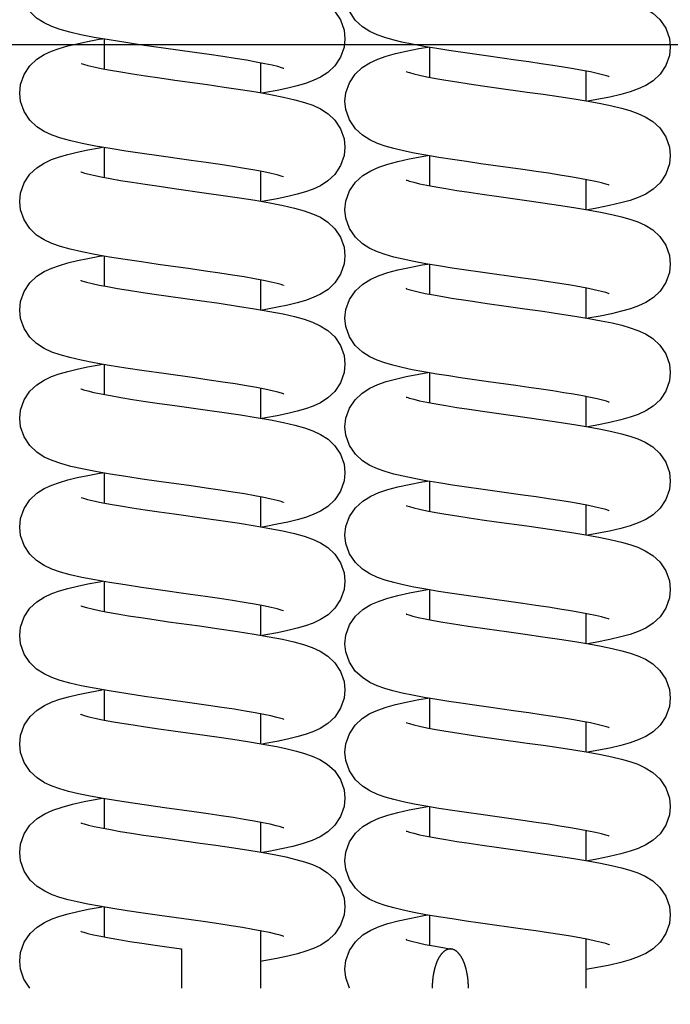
# Model space of a CAD drawing. Header units: millimetres. Extents: x 132157 to 155303, y 33763 to 45643.
# Tile 77 of 256: x 140750 to 140783, y 40535 to 40585. Entities that reach past the tile are written whole.
import ezdxf

# ---------------------------------------------------------------- set-up
doc = ezdxf.new("R2010")
doc.units = ezdxf.units.MM
doc.header["$LTSCALE"] = 20
doc.header["$PDMODE"] = 35
doc.header["$PDSIZE"] = 10
doc.linetypes.add('ČÁRKOVANÁ2', pattern=[9.525, 6.35, -3.175])
for name, color, linetype in [('KOTY', 7, 'Continuous'), ('PŘEJEZD', 7, 'ČÁRKOVANÁ2'), ('ROŠT', 96, 'Continuous')]:
    doc.layers.add(name, color=color, linetype=linetype)
doc.styles.get("Standard").update_dxf_attribs({"font": 'arial.ttf'})
doc.dimstyles.get("Standard").update_dxf_attribs({"dimscale": 20, "dimtxt": 3, "dimasz": 3, "dimexe": 1, "dimexo": 0, "dimgap": 1.5, "dimtad": 1, "dimdsep": 46, "dimtxsty": 'Standard', "dimcen": 0, "dimdle": 1, "dimclrd": 256, "dimclre": 256, "dimclrt": 256, "dimaunit": 1, "dimadec": 0, "dimazin": 0, "dimtfac": 0.6, "dimtmove": 0, "dimatfit": 3, "dimfxl": 0, "dimtolj": 1, "dimarcsym": 0})

# ---------------------------------------------------------------- blocks, each defined once
blk = doc.blocks.new('*D529')
at = {"layer": 'Defpoints', "color": 0, "ltscale": 0.5}
for p in [(139486.503, 40683.925), (140853.17, 40683.925), (140853.17, 40069.259)]:
    blk.add_point(p, dxfattribs=at)
at = {"layer": 'KOTY', "lineweight": -2, "ltscale": 0.5}
for p, q in [((140853.17, 40683.925), (139466.503, 40683.925)), ((139486.503, 40129.259), (139486.503, 40623.925)), ((140853.17, 40069.259), (139466.503, 40069.259))]:
    blk.add_line(p, q, dxfattribs=at)
at = {"layer": 'KOTY', "ltscale": 0.5}
for points in [[(139476.503, 40623.925), (139496.503, 40623.925), (139486.503, 40683.925)], [(139476.503, 40129.259), (139496.503, 40129.259), (139486.503, 40069.259)]]:
    blk.add_solid(points, dxfattribs=at)
at = {"layer": 'KOTY', "ltscale": 0.5, "insert": (139418.543, 40376.592), "char_height": 60, "attachment_point": 5, "rotation": 90}
blk.add_mtext('\\A1;TYČ 922', dxfattribs=at)

msp = doc.modelspace()

# ---------------------------------------------------------------- linework, layer by layer
at = {"layer": 'PŘEJEZD', "ltscale": 0.5}
for p, q in [((140754.1698, 40584.2243), (140754.1698, 40582.6935)), ((140770.8365, 40583.8027), (140770.8365, 40582.2721)), ((140762.1698, 40583.0106), (140762.1698, 40581.48)), ((140778.8365, 40582.5895), (140778.8365, 40581.0593)), ((140754.1698, 40578.6691), (140754.1698, 40577.1382)), ((140770.8365, 40578.2471), (140770.8365, 40576.7167)), ((140775.6213, 40577.543), (140773.4605, 40577.8458)), ((140762.1698, 40577.4553), (140762.1698, 40575.9245)), ((140778.8365, 40577.0342), (140778.8365, 40575.5041)), ((140754.1698, 40573.1137), (140754.1698, 40571.5829)), ((140770.8365, 40572.6918), (140770.8365, 40571.1615)), ((140775.6148, 40571.9885), (140773.4504, 40572.2919)), ((140762.1698, 40571.9), (140762.1698, 40570.369)), ((140778.8365, 40571.4789), (140778.8365, 40569.9485)), ((140754.1698, 40567.5584), (140754.1698, 40566.0275)), ((140770.8365, 40567.1367), (140770.8365, 40565.6061)), ((140762.1698, 40566.3446), (140762.1698, 40564.814)), ((140778.8365, 40565.9235), (140778.8365, 40564.3933)), ((140754.1698, 40562.0031), (140754.1698, 40560.4722)), ((140770.8365, 40561.5811), (140770.8365, 40560.0507)), ((140775.6209, 40560.877), (140773.4599, 40561.1799)), ((140762.1698, 40560.7893), (140762.1698, 40559.2585)), ((140778.8365, 40560.3682), (140778.8365, 40558.8381)), ((140754.1698, 40556.4476), (140754.1698, 40554.9169)), ((140770.8365, 40556.0258), (140770.8365, 40554.4955)), ((140775.6144, 40555.3226), (140773.4498, 40555.626)), ((140762.1698, 40555.234), (140762.1698, 40553.703)), ((140778.8365, 40554.8129), (140778.8365, 40553.2825)), ((140754.1698, 40550.8924), (140754.1698, 40549.3612)), ((140770.8365, 40550.4707), (140770.8365, 40548.9401)), ((140762.1698, 40549.6787), (140762.1698, 40548.1483)), ((140778.8365, 40549.2575), (140778.8365, 40547.7273)), ((140754.1698, 40545.3358), (140754.1698, 40543.806)), ((140770.8365, 40544.9151), (140770.8365, 40543.3847)), ((140775.6205, 40544.2111), (140773.4593, 40544.514)), ((140762.1698, 40544.1235), (140762.1698, 40542.5938)), ((140778.8365, 40543.7022), (140778.8365, 40542.1721)), ((140754.1698, 40539.7813), (140754.1698, 40538.2508)), ((140770.8365, 40539.3598), (140770.8365, 40537.8295)), ((140775.614, 40538.6567), (140773.4492, 40538.9601)), ((140762.1698, 40538.5684), (140762.1698, 40535.6369)), ((140778.8365, 40538.1469), (140778.8365, 40535.6369))]:
    msp.add_line(p, q, dxfattribs=at)
for points in [[(140757.4603, 40587.7293), (140759.0421, 40587.508), (140760.0488, 40587.3652), (140760.999, 40587.2247), (140761.8703, 40587.087), (140762.65, 40586.9517), (140763.3295, 40586.8183), (140763.9091, 40586.6857), (140764.4029, 40586.5494), (140764.8363, 40586.3988), (140765.2354, 40586.216), (140765.6195, 40585.9719), (140765.974, 40585.6404), (140766.267, 40585.2045), (140766.4536, 40584.6873), (140766.5031, 40584.2407)], [(140771.9529, 40587.6315), (140772.803, 40587.4996), (140773.7812, 40587.357), (140774.7617, 40587.2189), (140775.7186, 40587.0852), (140776.6322, 40586.9558), (140777.4872, 40586.8304), (140778.2734, 40586.7086), (140778.985, 40586.5897), (140779.6209, 40586.4729), (140780.1835, 40586.3565), (140780.6763, 40586.2388), (140781.1108, 40586.1152), (140781.5069, 40585.976), (140781.8891, 40585.8016), (140782.2717, 40585.5615), (140782.6343, 40585.2264), (140782.9359, 40584.7786), (140783.123, 40584.2534), (140783.1698, 40583.8193)], [(140758.7953, 40583.5421), (140757.2121, 40583.7635), (140756.215, 40583.9053), (140755.2759, 40584.0447), (140754.416, 40584.1813), (140753.6471, 40584.3157), (140752.9768, 40584.4482), (140752.4045, 40584.5803), (140751.9157, 40584.7166), (140751.4848, 40584.868), (140751.0867, 40585.0529), (140750.7037, 40585.3001), (140750.3521, 40585.635), (140750.064, 40586.0722), (140749.8827, 40586.5873), (140749.8365, 40587.0188)], [(140771.8218, 40583.6419), (140771.2078, 40583.7394), (140770.5443, 40583.8525), (140769.949, 40583.9642), (140769.4213, 40584.0756), (140768.9552, 40584.1889), (140768.5384, 40584.3092), (140768.1519, 40584.4466), (140767.7739, 40584.6206), (140767.3924, 40584.862), (140767.0299, 40585.2005), (140766.73, 40585.6521), (140766.5468, 40586.1784), (140766.5031, 40586.5975)], [(140749.8365, 40581.463), (140749.8824, 40581.8929), (140750.0653, 40582.4123), (140750.36, 40582.8562), (140750.7157, 40583.1909), (140751.0935, 40583.4326), (140751.4726, 40583.6089), (140751.866, 40583.7496), (140752.2958, 40583.8735), (140752.7776, 40583.9901), (140753.3176, 40584.1033), (140753.9122, 40584.2142), (140754.0723, 40584.2414)], [(140766.5031, 40584.2412), (140766.4592, 40583.8205), (140766.2782, 40583.2997), (140765.9847, 40582.854), (140765.6293, 40582.5174), (140765.2514, 40582.2744), (140764.8721, 40582.0974), (140764.4786, 40581.9562), (140764.0487, 40581.8319), (140763.5666, 40581.7151), (140763.0267, 40581.6018), (140762.4331, 40581.491), (140762.2676, 40581.4629)], [(140766.5031, 40581.0417), (140766.5503, 40581.4773), (140766.7294, 40581.9859), (140767.0165, 40582.4229), (140767.3751, 40582.764), (140767.7711, 40583.0172), (140768.1809, 40583.2041), (140768.6118, 40583.353), (140769.0901, 40583.485), (140769.6426, 40583.6121), (140770.2867, 40583.7398), (140770.739, 40583.8193)], [(140773.8486, 40583.3465), (140773.1335, 40583.4477), (140772.4204, 40583.5515), (140771.8218, 40583.6419)], [(140783.1698, 40583.8199), (140783.124, 40583.3906), (140782.9409, 40582.8704), (140782.6482, 40582.4289), (140782.2945, 40582.0949), (140781.9155, 40581.8517), (140781.5298, 40581.6724), (140781.1193, 40581.5266), (140780.6384, 40581.3906), (140780.0658, 40581.257), (140779.4118, 40581.1265), (140778.9372, 40581.0426)], [(140763.3697, 40582.7189), (140763.3595, 40582.723), (140763.258, 40582.7579), (140763.0575, 40582.8155), (140762.7681, 40582.8867), (140762.3997, 40582.9662), (140761.9587, 40583.0514), (140761.4489, 40583.1413), (140760.8735, 40583.2355), (140760.2359, 40583.3337), (140759.541, 40583.4359), (140758.7953, 40583.5421)], [(140780.019, 40582.3059), (140780.0316, 40582.2998), (140780.0127, 40582.3068), (140779.8959, 40582.3455), (140779.6946, 40582.402), (140779.4189, 40582.469), (140779.0764, 40582.5428), (140778.6736, 40582.6212), (140778.2153, 40582.703), (140777.7058, 40582.7877), (140777.1494, 40582.8749), (140776.5507, 40582.9646), (140775.9149, 40583.0566), (140775.2476, 40583.1509), (140773.8486, 40583.3465)], [(140752.9916, 40582.9748), (140752.9806, 40582.9802), (140752.9871, 40582.9785), (140753.1052, 40582.9389), (140753.3235, 40582.8778), (140753.6309, 40582.804), (140754.0188, 40582.7221), (140754.4821, 40582.6343), (140755.0167, 40582.5417), (140755.6191, 40582.4447), (140756.2849, 40582.3435), (140757.0094, 40582.238), (140757.7866, 40582.128), (140759.4576, 40581.8942)], [(140769.6437, 40582.5606), (140769.6379, 40582.5633), (140769.671, 40582.5508), (140769.8036, 40582.508), (140770.0238, 40582.4478), (140770.3244, 40582.3766), (140770.7009, 40582.2977), (140771.1492, 40582.2129), (140771.6635, 40582.1237), (140772.2372, 40582.0309), (140772.8653, 40581.935), (140773.5439, 40581.8356), (140774.2686, 40581.7326)], [(140759.4576, 40581.8942), (140760.3132, 40581.7715), (140761.1517, 40581.646), (140761.9515, 40581.5182), (140762.6945, 40581.3881), (140763.3598, 40581.2566), (140763.9361, 40581.1236), (140764.4291, 40580.9859), (140764.859, 40580.8344), (140765.2546, 40580.6504), (140765.6358, 40580.4041), (140765.9864, 40580.0706), (140766.274, 40579.6353), (140766.4555, 40579.1231), (140766.5031, 40578.6853)], [(140774.2686, 40581.7326), (140775.832, 40581.514), (140776.6496, 40581.398), (140777.4602, 40581.2791), (140778.2367, 40581.1591), (140778.9563, 40581.0394), (140779.6028, 40580.921), (140780.1716, 40580.8038), (140780.6677, 40580.6857), (140781.1037, 40580.5621), (140781.5007, 40580.4231), (140781.8837, 40580.2491), (140782.2674, 40580.0094), (140782.6316, 40579.6743), (140782.9347, 40579.2257), (140783.1227, 40578.6991), (140783.1698, 40578.264)], [(140756.9668, 40578.2427), (140756.1155, 40578.3644), (140755.277, 40578.4892), (140754.4729, 40578.6166), (140753.7217, 40578.7466), (140753.0428, 40578.879), (140752.4514, 40579.0133), (140751.9445, 40579.1524), (140751.5027, 40579.3056), (140751.0981, 40579.4914), (140750.7091, 40579.7407), (140750.3521, 40580.0796), (140750.0621, 40580.5205), (140749.8818, 40581.0363), (140749.8365, 40581.4635)], [(140773.4605, 40577.8458), (140772.7275, 40577.951), (140772.0078, 40578.058), (140771.312, 40578.1671), (140770.6519, 40578.2781), (140770.0422, 40578.3906), (140769.4918, 40578.5045), (140769.0024, 40578.6212), (140768.5666, 40578.7449), (140768.1679, 40578.8849), (140767.7838, 40579.06), (140767.3999, 40579.301), (140767.0365, 40579.6376), (140766.7348, 40580.0872), (140766.5485, 40580.615), (140766.5031, 40581.0422)], [(140749.8365, 40575.9077), (140749.8825, 40576.3382), (140750.0658, 40576.8581), (140750.3611, 40577.3021), (140750.7173, 40577.6368), (140751.0954, 40577.8783), (140751.4751, 40578.0546), (140751.8694, 40578.1953), (140752.3004, 40578.3194), (140752.7838, 40578.4362), (140753.3254, 40578.5495), (140753.9211, 40578.6604), (140754.0718, 40578.686)], [(140766.5031, 40578.6858), (140766.4593, 40578.2659), (140766.2788, 40577.7455), (140765.9858, 40577.2999), (140765.6308, 40576.9632), (140765.2533, 40576.7201), (140764.8745, 40576.543), (140764.4819, 40576.4019), (140764.0533, 40576.2778), (140763.5728, 40576.1612), (140763.0344, 40576.048), (140762.4418, 40575.9372), (140762.2675, 40575.9075)], [(140763.3477, 40577.1742), (140763.3585, 40577.1688), (140763.354, 40577.1698), (140763.2398, 40577.2083), (140763.0258, 40577.2686), (140762.7224, 40577.3418), (140762.3391, 40577.4231), (140761.8817, 40577.5102), (140761.354, 40577.602), (140760.7595, 40577.6981), (140760.1022, 40577.7983), (140759.3869, 40577.9027), (140758.6197, 40578.0115), (140756.9668, 40578.2427)], [(140766.5031, 40575.4863), (140766.5527, 40575.933), (140766.7401, 40576.4518), (140767.0398, 40576.8948), (140767.4119, 40577.2364), (140767.8185, 40577.4866), (140768.241, 40577.6719), (140768.6957, 40577.8228), (140769.2089, 40577.9588), (140769.7963, 40578.0888), (140770.4568, 40578.2157), (140770.737, 40578.2638)], [(140783.1698, 40578.2645), (140783.1239, 40577.8346), (140782.9398, 40577.3129), (140782.6453, 40576.8702), (140782.2898, 40576.536), (140781.9096, 40576.2932), (140781.5233, 40576.1145), (140781.1127, 40575.9693), (140780.6332, 40575.834), (140780.0612, 40575.7007), (140779.406, 40575.5701), (140778.9374, 40575.4873)], [(140752.9928, 40577.4188), (140752.9816, 40577.4244), (140752.9855, 40577.4237), (140753.1006, 40577.385), (140753.3163, 40577.3243), (140753.6217, 40577.2507), (140754.0074, 40577.169), (140754.4681, 40577.0815), (140754.9997, 40576.9892), (140755.5986, 40576.8925), (140756.2604, 40576.7918), (140756.9804, 40576.6868), (140757.7525, 40576.5775), (140759.4141, 40576.345)], [(140780.0303, 40576.7451), (140780.0355, 40576.7427), (140779.9992, 40576.7564), (140779.8623, 40576.8003), (140779.6386, 40576.861), (140779.3384, 40576.9318), (140778.97, 40577.0089), (140778.5399, 40577.0904), (140778.0528, 40577.1753), (140777.513, 40577.2631), (140776.9246, 40577.3537), (140776.2923, 40577.447), (140775.6213, 40577.543)], [(140769.6435, 40577.0054), (140769.6378, 40577.008), (140769.6715, 40576.9953), (140769.8047, 40576.9523), (140770.0252, 40576.8921), (140770.3258, 40576.821), (140770.7018, 40576.7422), (140771.1491, 40576.6576), (140771.6622, 40576.5686), (140772.2345, 40576.476), (140772.8607, 40576.3803), (140773.5369, 40576.2813), (140774.2589, 40576.1787)], [(140759.4141, 40576.345), (140760.2673, 40576.2229), (140761.1056, 40576.0978), (140761.9075, 40575.9702), (140762.6546, 40575.8401), (140763.3268, 40575.7082), (140763.9106, 40575.5747), (140764.4104, 40575.4364), (140764.846, 40575.2843), (140765.2456, 40575.0999), (140765.6307, 40574.8527), (140765.9846, 40574.5173), (140766.274, 40574.08), (140766.4557, 40573.5667), (140766.5031, 40573.13)], [(140774.2589, 40576.1787), (140775.8162, 40575.9609), (140776.6319, 40575.8452), (140777.4426, 40575.7264), (140778.2209, 40575.6063), (140778.9435, 40575.4863), (140779.5935, 40575.3675), (140780.1652, 40575.2499), (140780.6634, 40575.1315), (140781.101, 40575.0076), (140781.4988, 40574.8685), (140781.8823, 40574.6945), (140782.2663, 40574.4549), (140782.6307, 40574.1199), (140782.9342, 40573.6713), (140783.1226, 40573.1445), (140783.1698, 40572.7087)], [(140756.9312, 40572.6924), (140756.0777, 40572.8145), (140755.2388, 40572.9397), (140754.4361, 40573.0673), (140753.6878, 40573.1975), (140753.0143, 40573.3296), (140752.4291, 40573.4635), (140751.9282, 40573.6021), (140751.4914, 40573.7547), (140751.0908, 40573.94), (140750.7053, 40574.1882), (140750.3514, 40574.5251), (140750.0627, 40574.964), (140749.8822, 40575.4792), (140749.8365, 40575.9082)], [(140773.4504, 40572.2919), (140772.7171, 40572.3972), (140771.9974, 40572.5043), (140771.3017, 40572.6134), (140770.6426, 40572.7244), (140770.0344, 40572.8368), (140769.4857, 40572.9505), (140768.9978, 40573.0671), (140768.5633, 40573.1906), (140768.1654, 40573.3305), (140767.7819, 40573.5057), (140767.3984, 40573.7468), (140767.0354, 40574.0835), (140766.7342, 40574.533), (140766.5483, 40575.0604), (140766.5031, 40575.4869)], [(140749.8365, 40570.3523), (140749.8827, 40570.7836), (140750.0664, 40571.3039), (140750.3622, 40571.7481), (140750.7188, 40572.0826), (140751.0974, 40572.3241), (140751.4776, 40572.5002), (140751.8728, 40572.641), (140752.3051, 40572.7653), (140752.7901, 40572.8823), (140753.3332, 40572.9957), (140753.93, 40573.1067), (140754.0718, 40573.1307)], [(140766.5031, 40573.1305), (140766.4595, 40572.7112), (140766.2793, 40572.1912), (140765.9868, 40571.7458), (140765.6323, 40571.4091), (140765.2552, 40571.1658), (140764.877, 40570.9887), (140764.4851, 40570.8476), (140764.0578, 40570.7237), (140763.5789, 40570.6072), (140763.0421, 40570.4942), (140762.4506, 40570.3835), (140762.267, 40570.3521)], [(140763.3486, 40571.6185), (140763.3593, 40571.6131), (140763.3527, 40571.615), (140763.2359, 40571.6541), (140763.0198, 40571.7148), (140762.7148, 40571.7882), (140762.33, 40571.8696), (140761.8706, 40571.9568), (140761.3406, 40572.0489), (140760.7433, 40572.1453), (140760.0827, 40572.2459), (140759.3637, 40572.3507), (140758.5923, 40572.46), (140756.9312, 40572.6924)], [(140766.5031, 40569.931), (140766.5531, 40570.3792), (140766.7411, 40570.8983), (140767.0417, 40571.3416), (140767.4159, 40571.6841), (140767.8249, 40571.9346), (140768.2491, 40572.1196), (140768.7044, 40572.27), (140769.2175, 40572.4056), (140769.8041, 40572.5351), (140770.4635, 40572.6615), (140770.7371, 40572.7085)], [(140783.1698, 40572.7092), (140783.1243, 40572.2812), (140782.9425, 40571.763), (140782.6521, 40571.3228), (140782.3008, 40570.9891), (140781.9235, 40570.7454), (140781.5389, 40570.5654), (140781.1309, 40570.4197), (140780.6738, 40570.2891), (140780.1547, 40570.1657), (140779.5738, 40570.0465), (140778.9451, 40569.9319), (140778.9406, 40569.9311)], [(140752.9696, 40571.8747), (140752.9773, 40571.8716), (140753.072, 40571.8386), (140753.2656, 40571.7824), (140753.5477, 40571.7123), (140753.9084, 40571.6338), (140754.3417, 40571.5494), (140754.8437, 40571.4602), (140755.4112, 40571.3668), (140756.0407, 40571.2693), (140756.7273, 40571.168), (140757.4646, 40571.0626)], [(140780.03, 40571.1899), (140780.0353, 40571.1874), (140779.9999, 40571.2008), (140779.8636, 40571.2446), (140779.6401, 40571.3053), (140779.3398, 40571.3762), (140778.9711, 40571.4534), (140778.5404, 40571.5349), (140778.0525, 40571.62), (140777.5114, 40571.708), (140776.9216, 40571.7988), (140776.2876, 40571.8923), (140775.6148, 40571.9885)], [(140757.4646, 40571.0626), (140759.0465, 40570.8413), (140760.0528, 40570.6986), (140761.0023, 40570.5582), (140761.873, 40570.4206), (140762.6521, 40570.2853), (140763.3311, 40570.152), (140763.9103, 40570.0194), (140764.4038, 40569.8831), (140764.8371, 40569.7325), (140765.2361, 40569.5497), (140765.6202, 40569.3054), (140765.9745, 40568.9738), (140766.2673, 40568.5379), (140766.4536, 40568.0209), (140766.5031, 40567.5747)], [(140769.6643, 40571.4397), (140769.6413, 40571.4511), (140769.6602, 40571.4441), (140769.7767, 40571.4054), (140769.9787, 40571.3488), (140770.258, 40571.2809), (140770.6092, 40571.2055), (140771.0287, 40571.1243), (140771.5132, 40571.0384), (140771.9568, 40570.9649)], [(140771.9569, 40570.9648), (140772.807, 40570.833), (140773.7851, 40570.6904), (140774.7654, 40570.5524), (140775.722, 40570.4188), (140776.6353, 40570.2894), (140777.49, 40570.164), (140778.2758, 40570.0422), (140778.9871, 40569.9233), (140779.6227, 40569.8065), (140780.1849, 40569.6902), (140780.6774, 40569.5725), (140781.1117, 40569.4489), (140781.5076, 40569.3097), (140781.8898, 40569.1352), (140782.2722, 40568.8951), (140782.6347, 40568.56), (140782.9361, 40568.1123), (140783.123, 40567.5872), (140783.1698, 40567.1533)], [(140758.7997, 40566.8755), (140757.2165, 40567.0969), (140756.2189, 40567.2387), (140755.2792, 40567.3781), (140754.4187, 40567.5149), (140753.6492, 40567.6493), (140752.9784, 40567.7819), (140752.4057, 40567.914), (140751.9167, 40568.0504), (140751.4856, 40568.2017), (140751.0874, 40568.3865), (140750.7044, 40568.6336), (140750.3526, 40568.9684), (140750.0643, 40569.4056), (140749.8828, 40569.9209), (140749.8365, 40570.3528)], [(140771.8263, 40566.9752), (140771.2117, 40567.0727), (140770.5476, 40567.1859), (140769.9516, 40567.2977), (140769.4234, 40567.4091), (140768.9569, 40567.5225), (140768.5397, 40567.6427), (140768.153, 40567.7801), (140767.7748, 40567.9541), (140767.3931, 40568.1955), (140767.0304, 40568.5339), (140766.7303, 40568.9856), (140766.5468, 40569.5122), (140766.5031, 40569.9315)], [(140749.8365, 40564.797), (140749.8824, 40565.2269), (140750.0653, 40565.7463), (140750.3601, 40566.1903), (140750.7158, 40566.525), (140751.0936, 40566.7667), (140751.4728, 40566.943), (140751.8662, 40567.0836), (140752.296, 40567.2076), (140752.778, 40567.3242), (140753.3181, 40567.4374), (140753.9128, 40567.5483), (140754.0723, 40567.5754)], [(140766.5031, 40567.5752), (140766.4592, 40567.1545), (140766.2782, 40566.6337), (140765.9848, 40566.1881), (140765.6294, 40565.8515), (140765.2515, 40565.6085), (140764.8723, 40565.4314), (140764.4788, 40565.2903), (140764.049, 40565.166), (140763.567, 40565.0492), (140763.0272, 40564.9359), (140762.4336, 40564.8251), (140762.2676, 40564.7969)], [(140766.5031, 40564.3757), (140766.5503, 40564.8114), (140766.7295, 40565.32), (140767.0166, 40565.757), (140767.3753, 40566.0982), (140767.7715, 40566.3514), (140768.1814, 40566.5383), (140768.6123, 40566.6871), (140769.0906, 40566.8191), (140769.6432, 40566.9462), (140770.2872, 40567.0739), (140770.739, 40567.1533)], [(140783.1698, 40567.1539), (140783.124, 40566.7245), (140782.9408, 40566.2042), (140782.6479, 40565.7626), (140782.2941, 40565.4286), (140781.9151, 40565.1855), (140781.5293, 40565.0062), (140781.1187, 40564.8605), (140780.6379, 40564.7245), (140780.0653, 40564.5909), (140779.4111, 40564.4604), (140778.9372, 40564.3766)], [(140763.3697, 40566.0529), (140763.3596, 40566.057), (140763.2584, 40566.0918), (140763.0582, 40566.1494), (140762.7692, 40566.2205), (140762.4012, 40566.2999), (140761.9607, 40566.385), (140761.4514, 40566.4749), (140760.8764, 40566.569), (140760.2393, 40566.6672), (140759.5449, 40566.7693), (140758.7997, 40566.8755)], [(140773.8526, 40566.6799), (140773.1377, 40566.7811), (140772.4247, 40566.8848), (140771.8262, 40566.9752)], [(140780.0189, 40565.64), (140780.0315, 40565.6339), (140780.0129, 40565.6407), (140779.8964, 40565.6794), (140779.6954, 40565.7358), (140779.42, 40565.8028), (140779.0778, 40565.8765), (140778.6753, 40565.9548), (140778.2173, 40566.0366), (140777.7081, 40566.1213), (140777.152, 40566.2085), (140776.5537, 40566.2982), (140775.9181, 40566.3901), (140775.2512, 40566.4844), (140773.8526, 40566.6799)], [(140752.9917, 40566.3087), (140752.9807, 40566.3142), (140752.987, 40566.3125), (140753.1049, 40566.273), (140753.323, 40566.2119), (140753.6303, 40566.1381), (140754.0181, 40566.0562), (140754.4812, 40565.9685), (140755.0156, 40565.8759), (140755.6178, 40565.7789), (140756.2833, 40565.6777), (140757.0075, 40565.5723), (140757.7843, 40565.4623), (140759.4548, 40565.2286)], [(140769.6437, 40565.8946), (140769.6379, 40565.8973), (140769.671, 40565.8848), (140769.8036, 40565.842), (140770.0239, 40565.7818), (140770.3244, 40565.7106), (140770.701, 40565.6317), (140771.1492, 40565.5469), (140771.6634, 40565.4577), (140772.2371, 40565.365), (140772.865, 40565.269), (140773.5434, 40565.1697), (140774.268, 40565.0667)], [(140759.4548, 40565.2286), (140760.3102, 40565.1059), (140761.1487, 40564.9805), (140761.9487, 40564.8527), (140762.6919, 40564.7226), (140763.3577, 40564.591), (140763.9345, 40564.458), (140764.4279, 40564.3203), (140764.8582, 40564.1688), (140765.254, 40563.9847), (140765.6355, 40563.7384), (140765.9862, 40563.4048), (140766.274, 40562.9693), (140766.4555, 40562.457), (140766.5031, 40562.0193)], [(140774.268, 40565.0667), (140775.8311, 40564.8481), (140776.6485, 40564.7322), (140777.4591, 40564.6133), (140778.2358, 40564.4933), (140778.9556, 40564.3735), (140779.6023, 40564.2552), (140780.1713, 40564.1379), (140780.6674, 40564.0198), (140781.1036, 40563.8962), (140781.5005, 40563.7571), (140781.8836, 40563.5831), (140782.2673, 40563.3434), (140782.6315, 40563.0083), (140782.9347, 40562.5598), (140783.1227, 40562.0332), (140783.1698, 40561.598)], [(140756.9649, 40561.577), (140756.1134, 40561.6987), (140755.2749, 40561.8235), (140754.4709, 40561.9509), (140753.7198, 40562.081), (140753.0412, 40562.2133), (140752.4501, 40562.3476), (140751.9436, 40562.4867), (140751.5021, 40562.6399), (140751.0977, 40562.8256), (140750.7089, 40563.0748), (140750.3521, 40563.4136), (140750.0622, 40563.8544), (140749.8819, 40564.3701), (140749.8365, 40564.7975)], [(140773.4599, 40561.1799), (140772.7269, 40561.2851), (140772.0072, 40561.3921), (140771.3114, 40561.5012), (140770.6514, 40561.6122), (140770.0417, 40561.7247), (140769.4914, 40561.8386), (140769.0021, 40561.9553), (140768.5664, 40562.079), (140768.1677, 40562.2189), (140767.7837, 40562.394), (140767.3999, 40562.6351), (140767.0364, 40562.9717), (140766.7348, 40563.4213), (140766.5485, 40563.9491), (140766.5031, 40564.3762)], [(140749.8365, 40559.2417), (140749.8825, 40559.6723), (140750.0659, 40560.1921), (140750.3611, 40560.6362), (140750.7174, 40560.9708), (140751.0955, 40561.2124), (140751.4753, 40561.3886), (140751.8696, 40561.5294), (140752.3007, 40561.6535), (140752.7842, 40561.7703), (140753.3259, 40561.8836), (140753.9217, 40561.9945), (140754.0718, 40562.02)], [(140766.5031, 40562.0198), (140766.4593, 40561.5999), (140766.2788, 40561.0795), (140765.9858, 40560.634), (140765.6309, 40560.2973), (140765.2535, 40560.0542), (140764.8747, 40559.8771), (140764.4821, 40559.736), (140764.0535, 40559.6119), (140763.5732, 40559.4952), (140763.0349, 40559.3821), (140762.4423, 40559.2713), (140762.2675, 40559.2415)], [(140763.3478, 40560.5082), (140763.3586, 40560.5028), (140763.354, 40560.5038), (140763.2396, 40560.5423), (140763.0255, 40560.6026), (140762.722, 40560.6759), (140762.3386, 40560.7572), (140761.8811, 40560.8443), (140761.3533, 40560.9361), (140760.7586, 40561.0322), (140760.1012, 40561.1325), (140759.3857, 40561.2369), (140758.6182, 40561.3457), (140756.9649, 40561.577)], [(140766.5031, 40558.8203), (140766.5527, 40559.2671), (140766.7402, 40559.7859), (140767.0399, 40560.2289), (140767.4121, 40560.5706), (140767.8189, 40560.8208), (140768.2415, 40561.0061), (140768.6963, 40561.157), (140769.2094, 40561.2929), (140769.7968, 40561.423), (140770.4572, 40561.5497), (140770.737, 40561.5978)], [(140783.1698, 40561.5985), (140783.1239, 40561.1686), (140782.9398, 40560.6468), (140782.6452, 40560.2041), (140782.2896, 40559.8699), (140781.9094, 40559.6271), (140781.5231, 40559.4484), (140781.1125, 40559.3032), (140780.6332, 40559.168), (140780.0613, 40559.0347), (140779.4061, 40558.9041), (140778.9374, 40558.8213)], [(140752.9928, 40560.7528), (140752.9816, 40560.7584), (140752.9854, 40560.7578), (140753.1004, 40560.7191), (140753.3159, 40560.6584), (140753.6212, 40560.5848), (140754.0068, 40560.5032), (140754.4673, 40560.4157), (140754.9988, 40560.3233), (140755.5974, 40560.2267), (140756.2591, 40560.126), (140756.9788, 40560.021), (140757.7507, 40559.9117), (140759.4117, 40559.6793)], [(140780.0302, 40560.0791), (140780.0355, 40560.0767), (140779.9993, 40560.0903), (140779.8624, 40560.1343), (140779.6387, 40560.195), (140779.3385, 40560.2658), (140778.97, 40560.3429), (140778.5399, 40560.4244), (140778.0528, 40560.5093), (140777.5129, 40560.5971), (140776.9244, 40560.6877), (140776.292, 40560.781), (140775.6209, 40560.877)], [(140769.6435, 40560.3394), (140769.6378, 40560.342), (140769.6715, 40560.3293), (140769.8047, 40560.2863), (140770.0253, 40560.2261), (140770.3258, 40560.155), (140770.7019, 40560.0762), (140771.1491, 40559.9916), (140771.6621, 40559.9026), (140772.2344, 40559.8101), (140772.8604, 40559.7144), (140773.5365, 40559.6154), (140774.2583, 40559.5127)], [(140759.4117, 40559.6793), (140760.2648, 40559.5572), (140761.1031, 40559.4322), (140761.905, 40559.3046), (140762.6524, 40559.1745), (140763.3249, 40559.0426), (140763.9092, 40558.909), (140764.4093, 40558.7707), (140764.8452, 40558.6186), (140765.2451, 40558.4342), (140765.6304, 40558.1869), (140765.9845, 40557.8514), (140766.274, 40557.4139), (140766.4558, 40556.9007), (140766.5031, 40556.464)], [(140774.2583, 40559.5127), (140775.8153, 40559.295), (140776.6308, 40559.1794), (140777.4416, 40559.0606), (140778.22, 40558.9404), (140778.9427, 40558.8204), (140779.5929, 40558.7016), (140780.1648, 40558.584), (140780.6632, 40558.4655), (140781.1008, 40558.3417), (140781.4987, 40558.2025), (140781.8822, 40558.0285), (140782.2662, 40557.7889), (140782.6307, 40557.4539), (140782.9342, 40557.0054), (140783.1226, 40556.4785), (140783.1698, 40556.0427)], [(140756.9288, 40556.0267), (140756.0752, 40556.1489), (140755.2363, 40556.2741), (140754.4336, 40556.4017), (140753.6856, 40556.5319), (140753.0125, 40556.664), (140752.4277, 40556.7978), (140751.9272, 40556.9364), (140751.4907, 40557.089), (140751.0903, 40557.2742), (140750.705, 40557.5225), (140750.3513, 40557.8592), (140750.0627, 40558.2979), (140749.8822, 40558.8131), (140749.8365, 40559.2422)], [(140773.4498, 40555.626), (140772.7165, 40555.7313), (140771.9968, 40555.8384), (140771.3011, 40555.9475), (140770.642, 40556.0585), (140770.0339, 40556.1709), (140769.4853, 40556.2846), (140768.9975, 40556.4012), (140768.5631, 40556.5247), (140768.1652, 40556.6646), (140767.7817, 40556.8397), (140767.3983, 40557.0809), (140767.0353, 40557.4176), (140766.7342, 40557.8671), (140766.5483, 40558.3944), (140766.5031, 40558.8209)], [(140749.8365, 40553.6863), (140749.8827, 40554.1177), (140750.0665, 40554.638), (140750.3622, 40555.0821), (140750.7189, 40555.4167), (140751.0975, 40555.6581), (140751.4778, 40555.8343), (140751.873, 40555.9751), (140752.3054, 40556.0994), (140752.7905, 40556.2163), (140753.3337, 40556.3298), (140753.9305, 40556.4407), (140754.0718, 40556.4647)], [(140766.5031, 40556.4645), (140766.4595, 40556.0453), (140766.2793, 40555.5253), (140765.9869, 40555.0799), (140765.6324, 40554.7431), (140765.2554, 40554.4999), (140764.8771, 40554.3227), (140764.4853, 40554.1817), (140764.0581, 40554.0577), (140763.5793, 40553.9413), (140763.0426, 40553.8283), (140762.4511, 40553.7176), (140762.2672, 40553.6862)], [(140763.3486, 40554.9524), (140763.3593, 40554.9471), (140763.3526, 40554.949), (140763.2357, 40554.9882), (140763.0194, 40555.0489), (140762.7143, 40555.1223), (140762.3293, 40555.2037), (140761.8699, 40555.291), (140761.3397, 40555.383), (140760.7422, 40555.4795), (140760.0814, 40555.5801), (140759.3621, 40555.6849), (140758.5904, 40555.7942), (140756.9288, 40556.0267)], [(140766.5031, 40553.265), (140766.5531, 40553.7133), (140766.7411, 40554.2324), (140767.0418, 40554.6757), (140767.4162, 40555.0183), (140767.8253, 40555.2688), (140768.2496, 40555.4538), (140768.7049, 40555.6042), (140769.218, 40555.7397), (140769.8046, 40555.8692), (140770.4638, 40555.9956), (140770.7371, 40556.0425)], [(140783.1698, 40556.0432), (140783.1239, 40555.6134), (140782.9395, 40555.0909), (140782.6441, 40554.6475), (140782.2876, 40554.313), (140781.9069, 40554.0704), (140781.5207, 40553.8921), (140781.1112, 40553.7474), (140780.6351, 40553.6131), (140780.0665, 40553.4805), (140779.4124, 40553.3499), (140778.9365, 40553.2658)], [(140752.9696, 40555.2087), (140752.9773, 40555.2056), (140753.0723, 40555.1725), (140753.2663, 40555.1162), (140753.5487, 40555.046), (140753.9099, 40554.9675), (140754.3436, 40554.883), (140754.8461, 40554.7938), (140755.4141, 40554.7003), (140756.0441, 40554.6028), (140756.7312, 40554.5014), (140757.469, 40554.396)], [(140780.03, 40554.5239), (140780.0353, 40554.5214), (140779.9999, 40554.5348), (140779.8637, 40554.5786), (140779.6402, 40554.6393), (140779.3399, 40554.7101), (140778.9712, 40554.7873), (140778.5405, 40554.8689), (140778.0524, 40554.954), (140777.5113, 40555.042), (140776.9214, 40555.1328), (140776.2873, 40555.2264), (140775.6144, 40555.3226)], [(140757.469, 40554.396), (140759.0525, 40554.1745), (140760.0531, 40554.0326), (140760.9932, 40553.8936), (140761.8539, 40553.7577), (140762.6241, 40553.6244), (140763.2993, 40553.4927), (140763.8797, 40553.361), (140764.3783, 40553.2249), (140764.8204, 40553.0731), (140765.2325, 40552.8856), (140765.6277, 40552.6337), (140765.9889, 40552.291), (140766.2789, 40551.8488), (140766.4575, 40551.3371), (140766.5031, 40550.9087)], [(140769.664, 40554.7738), (140769.6412, 40554.7851), (140769.6605, 40554.778), (140769.7775, 40554.7392), (140769.9799, 40554.6824), (140770.2597, 40554.6145), (140770.6115, 40554.539), (140771.0316, 40554.4577), (140771.5166, 40554.3718), (140771.9608, 40554.2982)], [(140771.9609, 40554.2982), (140772.811, 40554.1664), (140773.789, 40554.0239), (140774.7691, 40553.8858), (140775.7255, 40553.7523), (140776.6384, 40553.6229), (140777.4928, 40553.4976), (140778.2783, 40553.3758), (140778.9892, 40553.257), (140779.6244, 40553.1402), (140780.1863, 40553.0239), (140780.6786, 40552.9062), (140781.1126, 40552.7826), (140781.5084, 40552.6434), (140781.8904, 40552.4689), (140782.2727, 40552.2288), (140782.635, 40551.8936), (140782.9363, 40551.446), (140783.1231, 40550.921), (140783.1698, 40550.4873)], [(140758.7856, 40550.2115), (140757.2209, 40550.4303), (140756.2228, 40550.5722), (140755.2826, 40550.7116), (140754.4214, 40550.8484), (140753.6514, 40550.9829), (140752.98, 40551.1156), (140752.4069, 40551.2477), (140751.9176, 40551.3841), (140751.4864, 40551.5354), (140751.0881, 40551.7201), (140750.705, 40551.9671), (140750.3531, 40552.3018), (140750.0646, 40552.7389), (140749.8829, 40553.2545), (140749.8365, 40553.6868)], [(140771.8307, 40550.3085), (140771.2155, 40550.4061), (140770.5508, 40550.5193), (140769.9543, 40550.6312), (140769.4256, 40550.7426), (140768.9586, 40550.856), (140768.5411, 40550.9763), (140768.1541, 40551.1137), (140767.7757, 40551.2876), (140767.3939, 40551.5289), (140767.0309, 40551.8673), (140766.7305, 40552.3191), (140766.5469, 40552.8459), (140766.5031, 40553.2655)], [(140749.8365, 40548.131), (140749.8834, 40548.5657), (140750.0701, 40549.0899), (140750.3705, 40549.5364), (140750.7317, 40549.871), (140751.1136, 40550.1114), (140751.4964, 40550.2864), (140751.8946, 40550.4266), (140752.3352, 40550.5518), (140752.8408, 40550.6722), (140753.4255, 40550.7923), (140754.0704, 40550.9097)], [(140766.5031, 40550.9092), (140766.4587, 40550.4862), (140766.2751, 40549.9614), (140765.9771, 40549.513), (140765.617, 40549.1761), (140765.236, 40548.9341), (140764.855, 40548.7585), (140764.4607, 40548.6185), (140764.0313, 40548.4954), (140763.5498, 40548.3793), (140763.0085, 40548.2662), (140762.4078, 40548.1545), (140762.2705, 40548.1313)], [(140766.5031, 40547.7097), (140766.5503, 40548.1455), (140766.7295, 40548.6541), (140767.0167, 40549.0911), (140767.3756, 40549.4324), (140767.7719, 40549.6856), (140768.1819, 40549.8725), (140768.6128, 40550.0213), (140769.0911, 40550.1532), (140769.6437, 40550.2803), (140770.2878, 40550.408), (140770.739, 40550.4873)], [(140783.1698, 40550.4879), (140783.124, 40550.0584), (140782.9407, 40549.538), (140782.6477, 40549.0963), (140782.2937, 40548.7624), (140781.9146, 40548.5192), (140781.5287, 40548.34), (140781.1181, 40548.1943), (140780.6373, 40548.0584), (140780.0647, 40547.9248), (140779.4104, 40547.7942), (140778.9373, 40547.7106)], [(140763.3474, 40549.3977), (140763.3648, 40549.3892), (140763.3448, 40549.3966), (140763.2212, 40549.4373), (140763.0066, 40549.4969), (140762.7106, 40549.5678), (140762.3405, 40549.6461), (140761.9008, 40549.73), (140761.3949, 40549.8184), (140760.8259, 40549.911), (140760.1977, 40550.0074), (140759.5153, 40550.1076), (140758.7856, 40550.2115)], [(140773.8566, 40550.0133), (140773.1419, 40550.1145), (140772.429, 40550.2182), (140771.8306, 40550.3085)], [(140780.0187, 40548.974), (140780.0314, 40548.9679), (140780.0131, 40548.9746), (140779.8969, 40549.0132), (140779.6962, 40549.0696), (140779.4211, 40549.1365), (140779.0792, 40549.2102), (140778.677, 40549.2885), (140778.2193, 40549.3703), (140777.7104, 40549.4549), (140777.1547, 40549.5421), (140776.5566, 40549.6317), (140775.9214, 40549.7237), (140775.2547, 40549.8179), (140773.8566, 40550.0133)], [(140752.9766, 40549.6501), (140752.971, 40549.6527), (140753.0064, 40549.6394), (140753.146, 40549.5946), (140753.3785, 40549.5317), (140753.6937, 40549.458), (140754.084, 40549.3772), (140754.5437, 40549.2912), (140755.0671, 40549.2013), (140755.6484, 40549.1081), (140756.2817, 40549.0119), (140756.9665, 40548.9121), (140757.7047, 40548.8075), (140759.33, 40548.5802)], [(140769.6437, 40549.2286), (140769.6379, 40549.2313), (140769.671, 40549.2188), (140769.8037, 40549.176), (140770.024, 40549.1158), (140770.3245, 40549.0446), (140770.701, 40548.9657), (140771.1492, 40548.8809), (140771.6633, 40548.7917), (140772.2369, 40548.699), (140772.8647, 40548.6031), (140773.543, 40548.5038), (140774.2674, 40548.4008)], [(140759.33, 40548.5802), (140760.1681, 40548.4606), (140760.9729, 40548.3414), (140761.7185, 40548.2245), (140762.3964, 40548.11), (140763.0028, 40547.9974), (140763.5391, 40547.8856), (140764.0122, 40547.7721), (140764.4345, 40547.6522), (140764.8253, 40547.5158), (140765.2068, 40547.3438), (140765.5922, 40547.105), (140765.9605, 40546.7686), (140766.2674, 40546.3163), (140766.4565, 40545.7866), (140766.5031, 40545.3533)], [(140774.2674, 40548.4008), (140775.8301, 40548.1823), (140776.6474, 40548.0663), (140777.458, 40547.9474), (140778.2348, 40547.8274), (140778.9548, 40547.7076), (140779.6017, 40547.5893), (140780.1709, 40547.472), (140780.6672, 40547.3538), (140781.1034, 40547.2302), (140781.5004, 40547.0912), (140781.8836, 40546.9172), (140782.2672, 40546.6775), (140782.6315, 40546.3424), (140782.9346, 40545.8938), (140783.1227, 40545.3672), (140783.1698, 40544.932)], [(140758.7751, 40544.6576), (140757.2481, 40544.8712), (140756.4469, 40544.9846), (140755.6396, 40545.1024), (140754.854, 40545.223), (140754.1162, 40545.3447), (140753.4461, 40545.4663), (140752.8551, 40545.5872), (140752.3433, 40545.7086), (140751.898, 40545.8348), (140751.4969, 40545.9759), (140751.1125, 40546.1517), (140750.7295, 40546.3932), (140750.3677, 40546.7293), (140750.0676, 40547.1775), (140749.8819, 40547.704), (140749.8365, 40548.1315)], [(140773.4593, 40544.514), (140772.7263, 40544.6192), (140772.0066, 40544.7262), (140771.3108, 40544.8353), (140770.6508, 40544.9463), (140770.0412, 40545.0588), (140769.491, 40545.1727), (140769.0018, 40545.2894), (140768.5662, 40545.413), (140768.1676, 40545.553), (140767.7836, 40545.7281), (140767.3998, 40545.9691), (140767.0363, 40546.3057), (140766.7347, 40546.7553), (140766.5484, 40547.2831), (140766.5031, 40547.7102)], [(140749.8365, 40542.5757), (140749.8833, 40543.01), (140750.0666, 40543.5276), (140750.3632, 40543.9727), (140750.7299, 40544.3143), (140751.1271, 40544.5631), (140751.5422, 40544.749), (140752.0052, 40544.9051), (140752.5385, 40545.0472), (140753.1374, 40545.1798), (140753.7834, 40545.3038), (140754.0696, 40545.3531)], [(140766.5031, 40545.3538), (140766.4585, 40544.9301), (140766.2791, 40544.4141), (140765.9873, 40543.9697), (140765.6251, 40543.6268), (140765.2308, 40543.376), (140764.8183, 40543.1886), (140764.3617, 40543.0326), (140763.8383, 40542.8913), (140763.2486, 40542.7593), (140762.6066, 40542.6349), (140762.2694, 40542.5764)], [(140766.5031, 40542.1543), (140766.5527, 40542.6012), (140766.7402, 40543.12), (140767.04, 40543.5631), (140767.4123, 40543.9048), (140767.8193, 40544.155), (140768.242, 40544.3403), (140768.6968, 40544.4911), (140769.2099, 40544.6271), (140769.7973, 40544.7571), (140770.4576, 40544.8838), (140770.737, 40544.9318)], [(140783.1698, 40544.9325), (140783.1239, 40544.5026), (140782.9397, 40543.9807), (140782.6451, 40543.538), (140782.2894, 40543.2038), (140781.9092, 40542.961), (140781.5229, 40542.7823), (140781.1124, 40542.6371), (140780.6331, 40542.502), (140780.0614, 40542.3687), (140779.4063, 40542.2381), (140778.9375, 40542.1553)], [(140763.3631, 40543.8347), (140763.3686, 40543.8321), (140763.3336, 40543.8453), (140763.1989, 40543.8887), (140762.9772, 40543.949), (140762.6764, 40544.0201), (140762.3008, 40544.0987), (140761.8546, 40544.1831), (140761.3434, 40544.2717), (140760.7741, 40544.3638), (140760.1534, 40544.4587), (140759.4856, 40544.5565), (140758.7751, 40544.6576)], [(140752.9766, 40544.0948), (140752.971, 40544.0974), (140753.0055, 40544.0844), (140753.1393, 40544.0413), (140753.3603, 40543.981), (140753.6606, 40543.91), (140754.0356, 40543.8314), (140754.481, 40543.7472), (140754.9911, 40543.6586), (140755.5593, 40543.5667), (140756.179, 40543.4719), (140756.846, 40543.3741), (140757.5559, 40543.2731)], [(140780.0302, 40543.4131), (140780.0355, 40543.4107), (140779.9993, 40543.4243), (140779.8625, 40543.4682), (140779.6388, 40543.529), (140779.3386, 40543.5998), (140778.9701, 40543.6769), (140778.5399, 40543.7584), (140778.0528, 40543.8433), (140777.5128, 40543.9311), (140776.9242, 40544.0218), (140776.2917, 40544.1151), (140775.6205, 40544.2111)], [(140769.6435, 40543.6734), (140769.6378, 40543.676), (140769.6715, 40543.6633), (140769.8048, 40543.6203), (140770.0254, 40543.5601), (140770.3259, 40543.489), (140770.7019, 40543.4102), (140771.1491, 40543.3256), (140771.662, 40543.2366), (140772.2342, 40543.1441), (140772.8601, 40543.0484), (140773.5361, 40542.9494), (140774.2578, 40542.8468)], [(140757.5559, 40543.2731), (140759.0814, 40543.0598), (140759.8813, 40542.9466), (140760.6863, 40542.8291), (140761.4693, 40542.7091), (140762.205, 40542.588), (140762.8743, 40542.4669), (140763.4659, 40542.3464), (140763.9798, 40542.2252), (140764.4276, 40542.099), (140764.8307, 40541.9583), (140765.2164, 40541.7834), (140765.6004, 40541.5436), (140765.9638, 40541.2095), (140766.2665, 40540.7627), (140766.4554, 40540.2365), (140766.5031, 40539.798)], [(140774.2578, 40542.8468), (140775.8143, 40542.6292), (140776.6298, 40542.5135), (140777.4405, 40542.3947), (140778.219, 40542.2746), (140778.9419, 40542.1545), (140779.5923, 40542.0357), (140780.1644, 40541.9181), (140780.6629, 40541.7996), (140781.1006, 40541.6757), (140781.4985, 40541.5366), (140781.8821, 40541.3626), (140782.2661, 40541.123), (140782.6306, 40540.788), (140782.9342, 40540.3394), (140783.1226, 40539.8125), (140783.1698, 40539.3767)], [(140757.0008, 40539.3506), (140756.159, 40539.4707), (140755.3501, 40539.5907), (140754.6025, 40539.708), (140753.9248, 40539.8228), (140753.32, 40539.9354), (140752.7861, 40540.0472), (140752.3157, 40540.1604), (140751.8957, 40540.2802), (140751.5066, 40540.4167), (140751.1259, 40540.5894), (140750.7407, 40540.8294), (140750.373, 40541.1679), (140750.0677, 40541.6221), (140749.881, 40542.153), (140749.8365, 40542.5762)], [(140773.4492, 40538.9601), (140772.7158, 40539.0654), (140771.9961, 40539.1725), (140771.3005, 40539.2816), (140770.6415, 40539.3926), (140770.0334, 40539.5049), (140769.4849, 40539.6187), (140768.9973, 40539.7352), (140768.5629, 40539.8587), (140768.1651, 40539.9986), (140767.7816, 40540.1738), (140767.3982, 40540.415), (140767.0353, 40540.7517), (140766.7342, 40541.2011), (140766.5483, 40541.7285), (140766.5031, 40542.1549)], [(140749.8365, 40537.0203), (140749.8832, 40537.4539), (140750.0695, 40537.978), (140750.3697, 40538.4248), (140750.7309, 40538.7597), (140751.1126, 40539.0001), (140751.4945, 40539.175), (140751.8905, 40539.3147), (140752.3226, 40539.4379), (140752.8073, 40539.5541), (140753.3522, 40539.6674), (140753.9564, 40539.7793), (140754.069, 40539.7983)], [(140766.5031, 40539.7985), (140766.4601, 40539.3823), (140766.2811, 40538.8629), (140765.9894, 40538.4168), (140765.6353, 40538.0794), (140765.2592, 40537.8359), (140764.883, 40537.6591), (140764.4952, 40537.5189), (140764.0689, 40537.3946), (140763.5787, 40537.2751), (140763.006, 40537.1551), (140762.3452, 40537.0328), (140762.1698, 40537.0035)], [(140763.3635, 40538.2791), (140763.3689, 40538.2767), (140763.3315, 40538.2907), (140763.1898, 40538.336), (140762.9553, 40538.3992), (140762.6382, 40538.4732), (140762.2461, 40538.5542), (140761.7849, 40538.6403), (140761.2601, 40538.7303), (140760.6777, 40538.8235), (140760.0437, 40538.9197), (140759.3601, 40539.0192), (140758.6243, 40539.1235), (140757.0008, 40539.3506)], [(140766.5031, 40536.599), (140766.5531, 40537.0474), (140766.7412, 40537.5665), (140767.0419, 40538.0098), (140767.4164, 40538.3525), (140767.8257, 40538.603), (140768.2501, 40538.788), (140768.7054, 40538.9383), (140769.2185, 40539.0738), (140769.805, 40539.2033), (140770.4641, 40539.3296), (140770.7371, 40539.3765)], [(140783.1698, 40539.3772), (140783.1239, 40538.9476), (140782.9396, 40538.4252), (140782.6443, 40537.9817), (140782.2879, 40537.6472), (140781.9073, 40537.4046), (140781.5212, 40537.2263), (140781.1119, 40537.0817), (140780.6364, 40536.9474), (140780.0683, 40536.8149), (140779.4147, 40536.6844), (140778.8365, 40536.5821)], [(140752.9913, 40538.5323), (140752.9745, 40538.5405), (140752.9949, 40538.5329), (140753.1171, 40538.4926), (140753.3292, 40538.4336), (140753.6217, 40538.3634), (140753.9872, 40538.2858), (140754.4213, 40538.2027), (140754.9206, 40538.1151), (140755.4821, 40538.0235), (140756.102, 40537.9281), (140756.7751, 40537.829), (140757.4952, 40537.7263), (140758.1328, 40537.6369)], [(140780.03, 40537.8579), (140780.0353, 40537.8554), (140780, 40537.8688), (140779.8637, 40537.9125), (140779.6403, 40537.9733), (140779.34, 40538.0441), (140778.9712, 40538.1213), (140778.5405, 40538.2029), (140778.0524, 40538.288), (140777.5112, 40538.376), (140776.9212, 40538.4669), (140776.287, 40538.5604), (140775.614, 40538.6567)], [(140769.6638, 40538.1079), (140769.641, 40538.1192), (140769.6608, 40538.1119), (140769.7782, 40538.073), (140769.9811, 40538.0161), (140770.2615, 40537.9481), (140770.6138, 40537.8725), (140771.0345, 40537.7912), (140771.5201, 40537.7052), (140771.9648, 40537.6316)], [(140750.3521, 40535.6369), (140750.0575, 40536.0872), (140749.8805, 40536.5997), (140749.8365, 40537.0208)], [(140766.7387, 40535.6369), (140766.5469, 40536.1796), (140766.5031, 40536.5995)]]:
    msp.add_lwpolyline(points, dxfattribs=at)
for points, knots in [([(140758.1328, 40537.6365), (140758.132, 40537.6366), (140758.1326, 40537.6313), (140758.1311, 40537.626), (140758.1311, 40537.6127), (140758.1303, 40537.5962), (140758.1299, 40537.5742), (140758.1293, 40537.5479), (140758.1288, 40537.5169), (140758.128, 40537.467), (140758.1272, 40537.3939), (140758.1262, 40537.294), (140758.1253, 40537.178), (140758.1244, 40537.0469), (140758.1237, 40536.9018), (140758.1227, 40536.6852), (140758.1219, 40536.3922), (140758.1212, 40536.0218), (140758.1211, 40535.7668), (140758.1211, 40535.6369)], [0, 0, 0, 0, 0.0012203, 0.0048651, 0.0109525, 0.0194732, 0.030377, 0.0436057, 0.0591009, 0.076804, 0.118609, 0.1686821, 0.2267708, 0.2925833, 0.3654409, 0.4444503, 0.6174536, 0.805095, 1, 1, 1, 1]), ([(140758.1445, 40535.6369), (140758.1445, 40535.7667), (140758.1443, 40536.0215), (140758.1437, 40536.3915), (140758.1428, 40536.6843), (140758.1418, 40536.9007), (140758.1411, 40537.0458), (140758.1402, 40537.1769), (140758.1393, 40537.2929), (140758.1384, 40537.393), (140758.1375, 40537.4661), (140758.1367, 40537.5162), (140758.1362, 40537.5472), (140758.1356, 40537.5736), (140758.1352, 40537.5957), (140758.1344, 40537.6124), (140758.1345, 40537.6255), (140758.1329, 40537.6314), (140758.1336, 40537.6364), (140758.1328, 40537.6365)], [0, 0, 0, 0, 0.1947205, 0.3821991, 0.55508, 0.6340493, 0.7068847, 0.7726952, 0.8308001, 0.8809073, 0.9227649, 0.9405023, 0.9560373, 0.9693117, 0.9802671, 0.9888455, 0.9949963, 0.9987089, 1, 1, 1, 1]), ([(140771.9648, 40537.6313), (140771.9021, 40537.6411), (140771.764, 40537.6308), (140771.5733, 40537.5222), (140771.4017, 40537.3405), (140771.252, 40537.0911), (140771.131, 40536.7824), (140771.0406, 40536.4273), (140770.9841, 40536.0404), (140770.9708, 40535.7728), (140770.9708, 40535.6369)], [0, 0, 0, 0, 0.0781017, 0.1636686, 0.2642268, 0.3827479, 0.5194587, 0.6708696, 0.8327949, 1, 1, 1, 1]), ([(140772.8263, 40535.6369), (140772.8263, 40535.8817), (140772.7951, 40536.2421), (140772.6912, 40536.6951), (140772.5883, 40536.9913), (140772.4612, 40537.2413), (140772.3128, 40537.4364), (140772.1493, 40537.5733), (140772.0248, 40537.6219), (140771.9648, 40537.6313)], [0, 0, 0, 0, 0.3185457, 0.4672834, 0.6040447, 0.7255633, 0.8307257, 0.9210138, 1, 1, 1, 1])]:
    msp.add_open_spline(points, degree=3, knots=knots, dxfattribs=at)
at = {"layer": 'ROŠT'}
msp.add_line((140853.1698, 40583.9255), (140648.7365, 40583.9255), dxfattribs=at)

# ---------------------------------------------------------------- dimensions: what is measured, and where the dimension line sits
at = {"layer": 'KOTY', "ltscale": 0.5}
dim = msp.add_linear_dim(base=(139486.5031, 40683.9255), p1=(140853.1698, 40069.2588), p2=(140853.1698, 40683.9255), angle=90, text='TYČ <>', dimstyle='Standard', override={"dimlfac": 1.5}, dxfattribs=at)
dim.commit()
dim.dimension.update_dxf_attribs({"geometry": '*D529', "text_midpoint": (139418.5427, 40376.5921)})

doc.saveas('drawing.dxf')
